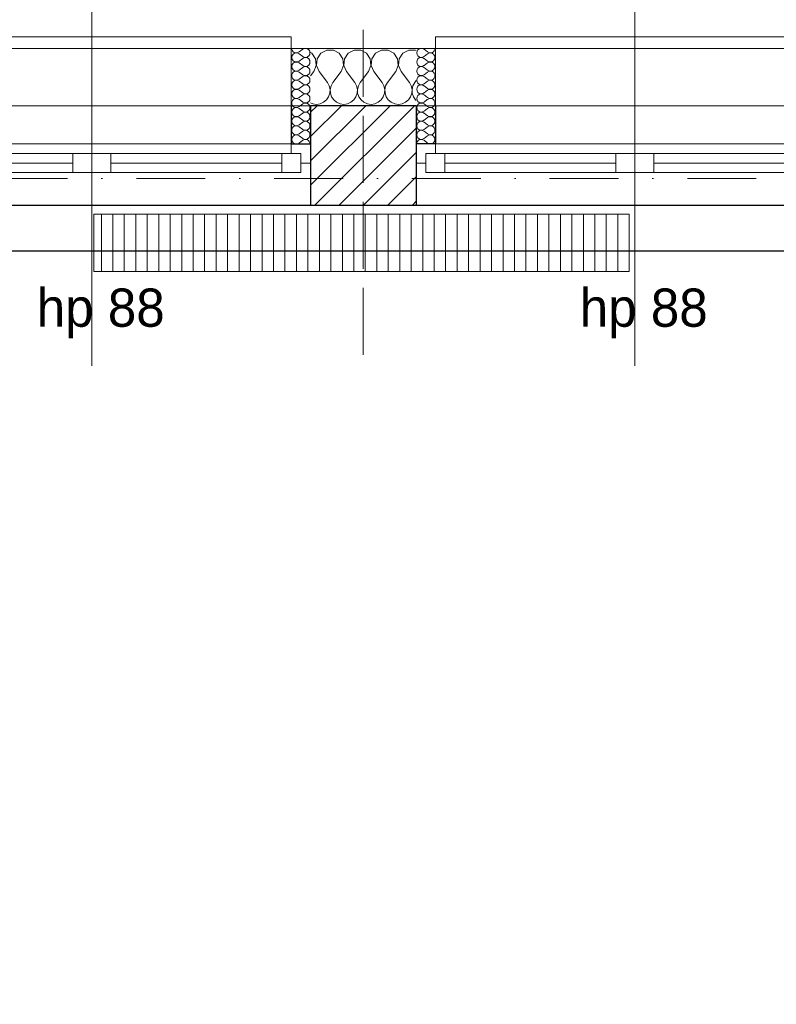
# Model space of a CAD drawing. Header units: millimetres. Extents: x 172139 to 266886, y 89395 to 138225.
# Tile 49 of 94: x 209653 to 211631, y 119176 to 121751. Entities that reach past the tile are written whole.
import ezdxf
from ezdxf.enums import TextEntityAlignment as Align

# ---------------------------------------------------------------- set-up
doc = ezdxf.new("R2010")
doc.units = ezdxf.units.MM
doc.header["$MEASUREMENT"] = 0
doc.linetypes.add('Krawędzie ukryte', pattern=[225, 175, -50])
doc.linetypes.add('Kropki i Kreski', pattern=[360, 180, -90, 0, -90])
for name, color, linetype in [('Konstrukcja - Siatki mod', 7, 'Continuous'), ('KR_INW', 7, 'Continuous'), ('NAPIS_SODON', 7, 'Continuous'), ('Okna ArchiCADa', 7, 'Continuous'), ('Znaczniki okien ArchiCADa', 7, 'Continuous')]:
    doc.layers.add(name, color=color, linetype=linetype)
for name, color, linetype, lineweight, true_color in [('Konstrukcja - Siatki mod_Nr_pióra__48', 7, 'Continuous', 15, 0xa80f02), ('KR_INW_Nr_pióra__102', 7, 'Continuous', 5, 0xcccccc), ('Okna ArchiCADa_Nr_pióra__61', 7, 'Continuous', 13, 0x6a6a6a), ('Okna ArchiCADa_Nr_pióra__64', 7, 'Continuous', 13, 0x41c341), ('PRZBUDOWA_W_KAN_OPIS_Nr_pióra__24', 7, 'Continuous', 15, 0x029e21), ('W_KAN_GRZEJNIKI_Nr_pióra__24', 7, 'Continuous', 15, 0x029e21), ('W_KAN_GRZEJNIKI_Nr_pióra__4', 7, 'Continuous', 13, 0x029e21), ('Znaczniki okien ArchiCADa_Nr_pióra__20', 7, 'Continuous', 13, 0xb00000), ('Znaczniki okien ArchiCADa_Nr_pióra__44', 7, 'Continuous', 13, 0x029e21)]:
    doc.layers.add(name, color=color, linetype=linetype, lineweight=lineweight, true_color=true_color)
for name, color, linetype, lineweight in [('KR_INW_Nr_pióra__101', 252, 'Continuous', 5), ('KR_INW_Nr_pióra__27', 7, 'Continuous', 25), ('KR_INW_Nr_pióra__47', 7, 'Continuous', 15), ('NAPIS_SODON_Nr_pióra__1', 7, 'Continuous', 13), ('NAPIS_SODON_Nr_pióra__121', 255, 'Continuous', 0), ('Okna ArchiCADa_Nr_pióra__27', 7, 'Continuous', 25), ('STREFA_NOWE_POM_Nr_pióra__121', 255, 'Continuous', 0), ('Znaczniki okien ArchiCADa_Nr_pióra__7', 7, 'Continuous', 13)]:
    doc.layers.add(name, color=color, linetype=linetype, lineweight=lineweight)
doc.styles.add('GENERATED_STYLE_1', font='txt')

# ---------------------------------------------------------------- blocks, each defined once
blk = doc.blocks.new('Strop_1', base_point=(179225, 121523.3))
at = {"layer": 'NAPIS_SODON_Nr_pióra__1', "linetype": 'Continuous', "flags": 128}
blk.add_lwpolyline([(179225, 121523.3), (179225.9, 107003.8), (250898.3, 107008.3), (250897.4, 121527.8)], close=True, dxfattribs=at)
blk = doc.blocks.new('Strop_2', base_point=(188316, 115154.1))
at = {"layer": 'NAPIS_SODON_Nr_pióra__121', "linetype": 'Continuous', "flags": 128}
blk.add_lwpolyline([(188316, 115154.1), (204667.3, 115154.1), (205241.5, 115154.1), (205242.2, 115154.1), (205242.2, 115394.1), (205241.5, 115154.1), (205174.5, 117823.2), (205315.4, 117824.8), (205315.4, 121145.6), (224463.2, 121145.6)], dxfattribs=at)
blk = doc.blocks.new('*X108')
at = {"layer": 'KR_INW_Nr_pióra__102', "linetype": 'Continuous'}
for p, q in [((210455.6, 121670.9), (210440.3, 121662.7)), ((210473, 121670.9), (210455.6, 121670.9)), ((210488.3, 121662.7), (210473, 121670.9)), ((210527, 121670.9), (210511.7, 121662.7)), ((210544.4, 121670.9), (210527, 121670.9)), ((210559.7, 121662.7), (210544.4, 121670.9)), ((210598.4, 121670.9), (210583.1, 121662.7)), ((210615.8, 121670.9), (210598.4, 121670.9)), ((210631.2, 121662.7), (210615.8, 121670.9)), ((210669.9, 121670.9), (210654.5, 121662.7)), ((210687.3, 121670.9), (210669.9, 121670.9)), ((210689.5, 121669.7), (210687.3, 121670.9)), ((210416.9, 121662.7), (210412.9, 121664.9)), ((210426.5, 121648.2), (210416.9, 121662.7)), ((210428.2, 121630.9), (210426.5, 121648.2)), ((210430.6, 121648.2), (210429, 121630.9)), ((210440.3, 121662.7), (210430.6, 121648.2)), ((210497.9, 121648.2), (210488.3, 121662.7)), ((210499.6, 121630.9), (210497.9, 121648.2)), ((210502.1, 121648.2), (210500.4, 121630.9)), ((210511.7, 121662.7), (210502.1, 121648.2)), ((210569.4, 121648.2), (210559.7, 121662.7)), ((210571, 121630.9), (210569.4, 121648.2)), ((210573.5, 121648.2), (210571.8, 121630.9)), ((210583.1, 121662.7), (210573.5, 121648.2)), ((210640.8, 121648.2), (210631.2, 121662.7)), ((210642.4, 121630.9), (210640.8, 121648.2)), ((210644.9, 121648.2), (210643.3, 121630.9)), ((210654.5, 121662.7), (210644.9, 121648.2)), ((210421.4, 121614.9), (210428.2, 121630.9)), ((210429, 121630.9), (210435.7, 121614.9)), ((210492.9, 121614.9), (210499.6, 121630.9)), ((210500.4, 121630.9), (210507.1, 121614.9)), ((210564.3, 121614.9), (210571, 121630.9)), ((210571.8, 121630.9), (210578.6, 121614.9)), ((210635.7, 121614.9), (210642.4, 121630.9)), ((210643.3, 121630.9), (210650, 121614.9)), ((210421.4, 121614.9), (210412.9, 121603.5)), ((210435.7, 121614.9), (210457.1, 121586.3)), ((210492.9, 121614.9), (210471.4, 121586.3)), ((210507.1, 121614.9), (210528.6, 121586.3)), ((210564.3, 121614.9), (210542.9, 121586.3)), ((210578.6, 121614.9), (210600, 121586.3)), ((210635.7, 121614.9), (210614.3, 121586.3)), ((210650, 121614.9), (210671.4, 121586.3)), ((210461.9, 121577.7), (210457.1, 121586.3)), ((210464.1, 121568.1), (210461.9, 121577.7)), ((210463.7, 121558.2), (210464.1, 121568.1)), ((210466.7, 121577.7), (210464.4, 121568.1)), ((210464.4, 121568.1), (210464.9, 121558.2)), ((210471.4, 121586.3), (210466.7, 121577.7)), ((210533.3, 121577.7), (210528.6, 121586.3)), ((210535.6, 121568.1), (210533.3, 121577.7)), ((210535.1, 121558.2), (210535.6, 121568.1)), ((210538.1, 121577.7), (210535.9, 121568.1)), ((210535.9, 121568.1), (210536.3, 121558.2)), ((210542.9, 121586.3), (210538.1, 121577.7)), ((210604.8, 121577.7), (210600, 121586.3)), ((210607, 121568.1), (210604.8, 121577.7)), ((210606.5, 121558.2), (210607, 121568.1)), ((210609.5, 121577.7), (210607.3, 121568.1)), ((210607.3, 121568.1), (210607.8, 121558.2)), ((210614.3, 121586.3), (210609.5, 121577.7)), ((210676.2, 121577.7), (210671.4, 121586.3)), ((210678.4, 121568.1), (210676.2, 121577.7)), ((210677.9, 121558.2), (210678.4, 121568.1)), ((210680.9, 121577.7), (210678.7, 121568.1)), ((210678.7, 121568.1), (210679.2, 121558.2)), ((210685.7, 121586.3), (210680.9, 121577.7)), ((210689.5, 121591.4), (210685.7, 121586.3)), ((210454.9, 121540.8), (210460.5, 121548.9)), ((210460.5, 121548.9), (210463.7, 121558.2)), ((210464.9, 121558.2), (210468.1, 121548.9)), ((210468.1, 121548.9), (210473.6, 121540.8)), ((210526.4, 121540.8), (210531.9, 121548.9)), ((210531.9, 121548.9), (210535.1, 121558.2)), ((210536.3, 121558.2), (210539.5, 121548.9)), ((210539.5, 121548.9), (210545.1, 121540.8)), ((210597.8, 121540.8), (210603.4, 121548.9)), ((210603.4, 121548.9), (210606.5, 121558.2)), ((210607.8, 121558.2), (210610.9, 121548.9)), ((210610.9, 121548.9), (210616.5, 121540.8)), ((210669.2, 121540.8), (210674.8, 121548.9)), ((210674.8, 121548.9), (210677.9, 121558.2)), ((210679.2, 121558.2), (210682.3, 121548.9)), ((210682.3, 121548.9), (210687.9, 121540.8)), ((210412.9, 121533.1), (210418.8, 121530.5)), ((210418.8, 121530.5), (210428.6, 121529.2)), ((210428.6, 121529.2), (210438.3, 121530.5)), ((210438.3, 121530.5), (210447.3, 121534.5)), ((210447.3, 121534.5), (210454.9, 121540.8)), ((210473.6, 121540.8), (210481.2, 121534.5)), ((210481.2, 121534.5), (210490.2, 121530.5)), ((210490.2, 121530.5), (210500, 121529.2)), ((210500, 121529.2), (210509.8, 121530.5)), ((210509.8, 121530.5), (210518.8, 121534.5)), ((210518.8, 121534.5), (210526.4, 121540.8)), ((210545.1, 121540.8), (210552.7, 121534.5)), ((210552.7, 121534.5), (210561.7, 121530.5)), ((210561.7, 121530.5), (210571.4, 121529.2)), ((210571.4, 121529.2), (210581.2, 121530.5)), ((210581.2, 121530.5), (210590.2, 121534.5)), ((210590.2, 121534.5), (210597.8, 121540.8)), ((210616.5, 121540.8), (210624.1, 121534.5)), ((210624.1, 121534.5), (210633.1, 121530.5)), ((210633.1, 121530.5), (210642.9, 121529.2)), ((210642.9, 121529.2), (210652.6, 121530.5)), ((210652.6, 121530.5), (210661.6, 121534.5)), ((210661.6, 121534.5), (210669.2, 121540.8)), ((210687.9, 121540.8), (210689.5, 121539.5))]:
    blk.add_line(p, q, dxfattribs=at)
blk = doc.blocks.new('*X128')
at = {"layer": 'KR_INW_Nr_pióra__102', "linetype": 'Continuous'}
for p, q in [((210709.8, 121673.2), (210719.3, 121666.1)), ((210709.8, 121654.2), (210719.3, 121661.3)), ((210709.8, 121649.4), (210719.3, 121642.3)), ((210709.8, 121630.4), (210719.3, 121637.5)), ((210709.8, 121625.6), (210719.3, 121618.5)), ((210709.8, 121606.5), (210719.3, 121613.7)), ((210709.8, 121601.8), (210719.3, 121594.6)), ((210709.8, 121582.7), (210719.3, 121589.9)), ((210709.8, 121578), (210719.3, 121570.8)), ((210709.8, 121558.9), (210719.3, 121566.1)), ((210709.8, 121554.2), (210719.3, 121547)), ((210709.8, 121535.1), (210719.3, 121542.3)), ((210709.8, 121530.4), (210719.3, 121523.2)), ((210709.8, 121511.3), (210719.3, 121518.5)), ((210709.8, 121506.5), (210719.3, 121499.4)), ((210709.8, 121487.5), (210719.3, 121494.6)), ((210709.8, 121482.7), (210719.3, 121475.6)), ((210709.8, 121463.7), (210719.3, 121470.8)), ((210709.8, 121458.9), (210719.3, 121451.8)), ((210709.8, 121439.9), (210719.3, 121447)), ((210709.8, 121435.1), (210719.3, 121428))]:
    blk.add_line(p, q, dxfattribs=at)
for centre, start, end in [((210702.6, 121663.7), 53.1301, 306.8699), ((210726.4, 121675.6), 233.1301, 0), ((210702.6, 121639.9), 53.1301, 306.8699), ((210726.4, 121651.8), 0, 126.8699), ((210726.4, 121651.8), 233.1301, 0), ((210702.6, 121616.1), 53.1301, 306.8699), ((210726.4, 121628), 0, 126.8699), ((210726.4, 121628), 233.1301, 0), ((210702.6, 121592.3), 53.1301, 306.8699), ((210726.4, 121604.2), 0, 126.8699), ((210726.4, 121604.2), 233.1301, 0), ((210702.6, 121568.5), 53.1301, 306.8699), ((210726.4, 121580.4), 0, 126.8699), ((210726.4, 121580.4), 233.1301, 0), ((210726.4, 121556.5), 0, 126.8699), ((210702.6, 121544.6), 53.1301, 306.8699), ((210726.4, 121556.5), 233.1301, 0), ((210726.4, 121532.7), 0, 126.8699), ((210702.6, 121520.8), 53.1301, 306.8699), ((210726.4, 121532.7), 233.1301, 0), ((210726.4, 121508.9), 0, 126.8699), ((210702.6, 121497), 53.1301, 306.8699), ((210726.4, 121508.9), 233.1301, 0), ((210726.4, 121485.1), 0, 126.8699), ((210702.6, 121473.2), 53.1301, 306.8699), ((210726.4, 121485.1), 233.1301, 0), ((210726.4, 121461.3), 0, 126.8699), ((210702.6, 121449.4), 53.1301, 306.8699), ((210726.4, 121461.3), 233.1301, 0), ((210726.4, 121437.5), 0, 126.8699), ((210702.6, 121425.6), 53.1301, 180), ((210726.4, 121437.5), 233.1301, 0)]:
    blk.add_arc(centre, 11.9, start, end, dxfattribs=at)
blk = doc.blocks.new('*X131')
at = {"layer": 'KR_INW_Nr_pióra__102', "linetype": 'Continuous'}
for p, q in [((210392.7, 121673.2), (210383.1, 121666.1)), ((210392.7, 121654.2), (210383.1, 121661.3)), ((210392.7, 121649.4), (210383.1, 121642.3)), ((210392.7, 121630.4), (210383.1, 121637.5)), ((210392.7, 121625.6), (210383.1, 121618.5)), ((210392.7, 121606.5), (210383.1, 121613.7)), ((210392.7, 121601.8), (210383.1, 121594.6)), ((210392.7, 121582.7), (210383.1, 121589.9)), ((210392.7, 121578), (210383.1, 121570.8)), ((210392.7, 121558.9), (210383.1, 121566.1)), ((210392.7, 121554.2), (210383.1, 121547)), ((210392.7, 121535.1), (210383.1, 121542.3)), ((210392.7, 121530.4), (210383.1, 121523.2)), ((210392.7, 121511.3), (210383.1, 121518.5)), ((210392.7, 121506.5), (210383.1, 121499.4)), ((210392.7, 121487.5), (210383.1, 121494.6)), ((210392.7, 121482.7), (210383.1, 121475.6)), ((210392.7, 121463.7), (210383.1, 121470.8)), ((210392.7, 121458.9), (210383.1, 121451.8)), ((210392.7, 121439.9), (210383.1, 121447)), ((210392.7, 121435.1), (210383.1, 121428))]:
    blk.add_line(p, q, dxfattribs=at)
for centre, start, end in [((210376, 121675.6), 180, 306.8699), ((210399.8, 121663.7), 233.1301, 126.8699), ((210376, 121651.8), 53.1301, 180), ((210376, 121651.8), 180, 306.8699), ((210399.8, 121639.9), 233.1301, 126.8699), ((210376, 121628), 53.1301, 180), ((210376, 121628), 180, 306.8699), ((210399.8, 121616.1), 233.1301, 126.8699), ((210376, 121604.2), 53.1301, 180), ((210376, 121604.2), 180, 306.8699), ((210399.8, 121592.3), 233.1301, 126.8699), ((210376, 121580.4), 53.1301, 180), ((210376, 121580.4), 180, 306.8699), ((210376, 121556.5), 53.1301, 180), ((210399.8, 121568.5), 233.1301, 126.8699), ((210376, 121556.5), 180, 306.8699), ((210376, 121532.7), 53.1301, 180), ((210399.8, 121544.6), 233.1301, 126.8699), ((210376, 121532.7), 180, 306.8699), ((210376, 121508.9), 53.1301, 180), ((210399.8, 121520.8), 233.1301, 126.8699), ((210376, 121508.9), 180, 306.8699), ((210376, 121485.1), 53.1301, 180), ((210399.8, 121497), 233.1301, 126.8699), ((210376, 121485.1), 180, 306.8699), ((210376, 121461.3), 53.1301, 180), ((210399.8, 121473.2), 233.1301, 126.8699), ((210376, 121461.3), 180, 306.8699), ((210376, 121437.5), 53.1301, 180), ((210399.8, 121449.4), 233.1301, 126.8699), ((210376, 121437.5), 180, 306.8699), ((210399.8, 121425.6), 0, 126.8699)]:
    blk.add_arc(centre, 11.9, start, end, dxfattribs=at)
blk = doc.blocks.new('Okno dwuskrzydłowe 19_3')
at = {"layer": 'Okna ArchiCADa_Nr_pióra__64', "linetype": 'Continuous'}
for p, q in [((-571.3, 230), (571.3, 230)), ((-571.3, 0), (-546.3, 0)), ((-571.3, -50), (-571.3, 0)), ((-546.3, 25), (-496.3, 25)), ((-546.3, -25), (-546.3, 25)), ((-546.3, 0), (-546.3, -25)), ((-496.3, 25), (-50, 25)), ((-496.3, 25), (-496.3, -25)), ((-496.3, 25), (-50, 25)), ((-496.3, 0), (-50, 0)), ((-50, -25), (-50, 25)), ((-50, 25), (0, 25)), ((0, 25), (0, -25)), ((0, 25), (50, 25)), ((0, -25), (0, 25)), ((50, 25), (496.3, 25)), ((50, 25), (50, -25)), ((50, 25), (496.3, 25)), ((50, 0), (496.3, 0)), ((496.3, -25), (496.3, 25)), ((496.3, 25), (546.3, 25)), ((546.3, 25), (546.3, -25)), ((546.3, -25), (546.3, 0)), ((546.3, 0), (571.3, 0)), ((571.3, -50), (571.3, 0)), ((-546.3, -25), (-521.3, -25)), ((-496.3, -25), (-546.3, -25)), ((-521.3, -25), (-521.3, -50)), ((-50, -25), (-496.3, -25)), ((0, -25), (-50, -25)), ((50, -25), (0, -25)), ((496.3, -25), (50, -25)), ((546.3, -25), (496.3, -25)), ((521.3, -50), (521.3, -25)), ((521.3, -25), (546.3, -25)), ((-521.3, -50), (-571.3, -50)), ((-521.3, -50), (-571.3, -50)), ((0, -50), (-521.3, -50)), ((521.3, -50), (0, -50)), ((571.3, -50), (521.3, -50)), ((521.3, -50), (571.3, -50)), ((-521.3, -300), (521.3, -300)), ((-521.3, -300), (-521.3, -330)), ((521.3, -330), (521.3, -300)), ((-521.3, -330), (521.3, -330))]:
    blk.add_line(p, q, dxfattribs=at)
blk = doc.blocks.new('Znacznik O 19')
at = {"layer": 'Znaczniki okien ArchiCADa_Nr_pióra__20', "linetype": 'Continuous'}
blk.add_line((0, 350), (0, -830), dxfattribs=at)
at = {"layer": 'Znaczniki okien ArchiCADa_Nr_pióra__44', "linetype": 'Continuous'}
for start, end in [(0, 180), (180, 0)]:
    blk.add_arc((0, 500), 150, start, end, dxfattribs=at)
at = {"layer": 'Znaczniki okien ArchiCADa_Nr_pióra__7', "style": 'GENERATED_STYLE_1'}
for tag, p in [('AC_MarkerText_2', (-17.6, 138.6)), ('AC_MarkerText_3', (182.4, 138.7))]:
    blk.add_attdef(tag, text='', height=100, rotation=90, dxfattribs=at).set_placement(p, align=Align.BOTTOM_LEFT)
for tag, p in [('AC_WIDO_ID', (-109.2, 448.3)), ('AC_MarkerText_4', (-144, -758))]:
    blk.add_attdef(tag, text='', height=100, dxfattribs=at).set_placement(p, align=Align.BOTTOM_LEFT)
blk = doc.blocks.new('Okno dwuskrzydłowe 19_4')
at = {"layer": 'Okna ArchiCADa_Nr_pióra__64', "linetype": 'Continuous'}
for p, q in [((-571.6, 230), (571.6, 230)), ((-571.6, 0), (-546.6, 0)), ((-571.6, -50), (-571.6, 0)), ((-546.6, 25), (-496.6, 25)), ((-546.6, -25), (-546.6, 25)), ((-546.6, 0), (-546.6, -25)), ((-496.6, 25), (-50, 25)), ((-496.6, 25), (-496.6, -25)), ((-496.6, 25), (-50, 25)), ((-496.6, 0), (-50, 0)), ((-50, -25), (-50, 25)), ((-50, 25), (0, 25)), ((0, 25), (0, -25)), ((0, 25), (50, 25)), ((0, -25), (0, 25)), ((50, 25), (496.6, 25)), ((50, 25), (50, -25)), ((50, 25), (496.6, 25)), ((50, 0), (496.6, 0)), ((496.6, -25), (496.6, 25)), ((496.6, 25), (546.6, 25)), ((546.6, 25), (546.6, -25)), ((546.6, -25), (546.6, 0)), ((546.6, 0), (571.6, 0)), ((571.6, -50), (571.6, 0)), ((-546.6, -25), (-521.6, -25)), ((-496.6, -25), (-546.6, -25)), ((-521.6, -25), (-521.6, -50)), ((-50, -25), (-496.6, -25)), ((0, -25), (-50, -25)), ((50, -25), (0, -25)), ((496.6, -25), (50, -25)), ((546.6, -25), (496.6, -25)), ((521.6, -50), (521.6, -25)), ((521.6, -25), (546.6, -25)), ((-521.6, -50), (-571.6, -50)), ((-521.6, -50), (-571.6, -50)), ((0, -50), (-521.6, -50)), ((521.6, -50), (0, -50)), ((571.6, -50), (521.6, -50)), ((521.6, -50), (571.6, -50)), ((-521.6, -300), (521.6, -300)), ((-521.6, -300), (-521.6, -330)), ((521.6, -330), (521.6, -300)), ((-521.6, -330), (521.6, -330))]:
    blk.add_line(p, q, dxfattribs=at)
blk = doc.blocks.new('Wnęka sklepiona płasko 19_4')
at = {"layer": 'Okna ArchiCADa_Nr_pióra__27', "linetype": 'Continuous'}
for p, q in [((-1281.3, 250), (-1281.3, 130)), ((1281.3, 250), (-1281.3, 250)), ((1281.3, 130), (1281.3, 250)), ((-1281.3, 130), (1281.3, 130))]:
    blk.add_line(p, q, dxfattribs=at)
at = {"layer": 'Okna ArchiCADa_Nr_pióra__61', "linetype": 'Continuous'}
blk.add_line((-1281.3, 250), (1281.3, 250), dxfattribs=at)
blk = doc.blocks.new('Ściana_1', base_point=(179075.1, 121675.6))
at = {"layer": 'KR_INW_Nr_pióra__101', "linetype": 'Continuous'}
h = blk.add_hatch(dxfattribs=at)
h.set_pattern_fill('Cegła_licówka', color=256, style=0, pattern_type=2)
h.set_pattern_definition([(45, (0, 0), (-31.819804, 31.819804), [])])
h.paths.add_polyline_path([(210412.9, 121375.6), (210412.9, 121265.6), (210689.5, 121265.6), (210689.5, 121375.6), (210689.5, 121425.6), (210689.5, 121525.6), (210412.9, 121525.6), (210412.9, 121425.6)])
at = {"layer": 'KR_INW_Nr_pióra__27', "linetype": 'Continuous'}
for p, q in [((210362.9, 121525.6), (210362.9, 121425.6)), ((210689.5, 121525.6), (210412.9, 121525.6)), ((210412.9, 121525.6), (210412.9, 121425.6)), ((210689.5, 121525.6), (210689.5, 121425.6)), ((210739.5, 121525.6), (210739.5, 121425.6)), ((210362.9, 121425.6), (210412.9, 121425.6)), ((210412.9, 121425.6), (210412.9, 121375.6)), ((210739.5, 121425.6), (210689.5, 121425.6)), ((210689.5, 121425.6), (210689.5, 121375.6)), ((210412.9, 121375.6), (210412.9, 121265.6)), ((210689.5, 121375.6), (210689.5, 121265.6)), ((210412.9, 121265.6), (210689.5, 121265.6))]:
    blk.add_line(p, q, dxfattribs=at)
at = {"layer": 'KR_INW_Nr_pióra__47', "linetype": 'Continuous'}
for p, q in [((210412.9, 121675.6), (210362.9, 121675.6)), ((210362.9, 121425.6), (210362.9, 121675.6)), ((210362.9, 121675.6), (210362.9, 121525.6)), ((210689.5, 121675.6), (210739.5, 121675.6)), ((210739.5, 121425.6), (210739.5, 121675.6)), ((210739.5, 121675.6), (210739.5, 121525.6)), ((210412.9, 121425.6), (210362.9, 121425.6)), ((210689.5, 121425.6), (210739.5, 121425.6))]:
    blk.add_line(p, q, dxfattribs=at)
at = {"layer": 'KR_INW_Nr_pióra__47', "linetype": 'Continuous', "flags": 128}
blk.add_lwpolyline([(210689.5, 121675.6), (210412.9, 121675.6)], dxfattribs=at)
at = {"layer": 'KR_INW'}
for name in ['*X131', '*X108', '*X128']:
    blk.add_blockref(name, (0, 0), dxfattribs=at)
at = {"layer": 'Okna ArchiCADa', "color": 251, "linetype": 'Continuous', "lineweight": 13, "true_color": 0x6a6a6a, "xscale": -1, "zscale": 1000, "rotation": 180}
blk.add_blockref('Wnęka sklepiona płasko 19_4', (210550.9, 121395.6), dxfattribs=at)
at = {"layer": 'Okna ArchiCADa_Nr_pióra__64', "linetype": 'Continuous', "xscale": -1, "zscale": 1000, "rotation": 180}
for name, p in [('Okno dwuskrzydłowe 19_4', (209841.3, 121375.6)), ('Okno dwuskrzydłowe 19_3', (211260.8, 121375.6))]:
    blk.add_blockref(name, p, dxfattribs=at)
at = {"layer": 'Znaczniki okien ArchiCADa', "color": 14, "lineweight": 13, "true_color": 0xb00000}
ref = blk.add_blockref('Znacznik O 19', (209841.3, 121675.6), dxfattribs=at)
ref.add_attrib('AC_MarkerText_2', '114', dxfattribs={"layer": 'Znaczniki okien ArchiCADa_Nr_pióra__7', "color": 7, "height": 100, "rotation": 90, "style": 'GENERATED_STYLE_1'}).set_placement((209823.6, 121816), align=Align.BOTTOM_LEFT)
ref.add_attrib('AC_MarkerText_3', '150', dxfattribs={"layer": 'Znaczniki okien ArchiCADa_Nr_pióra__7', "color": 7, "height": 100, "rotation": 90, "style": 'GENERATED_STYLE_1'}).set_placement((210023.6, 121814.3), align=Align.BOTTOM_LEFT)
ref.add_attrib('AC_MarkerText_4', 'hp 88', dxfattribs={"layer": 'Znaczniki okien ArchiCADa_Nr_pióra__7', "color": 7, "height": 100, "style": 'GENERATED_STYLE_1'}).set_placement((209697.3, 120917.6), align=Align.BOTTOM_LEFT)
ref.add_attrib('AC_WIDO_ID', 'On1', dxfattribs={"layer": 'Znaczniki okien ArchiCADa_Nr_pióra__7', "color": 7, "height": 100, "style": 'GENERATED_STYLE_1'}).set_placement((209732.1, 122123.9), align=Align.BOTTOM_LEFT)
ref = blk.add_blockref('Znacznik O 19', (211260.8, 121675.6), dxfattribs=at)
ref.add_attrib('AC_MarkerText_2', '114', dxfattribs={"layer": 'Znaczniki okien ArchiCADa_Nr_pióra__7', "color": 7, "height": 100, "rotation": 90, "style": 'GENERATED_STYLE_1'}).set_placement((211243.2, 121816), align=Align.BOTTOM_LEFT)
ref.add_attrib('AC_MarkerText_3', '150', dxfattribs={"layer": 'Znaczniki okien ArchiCADa_Nr_pióra__7', "color": 7, "height": 100, "rotation": 90, "style": 'GENERATED_STYLE_1'}).set_placement((211443.2, 121814.3), align=Align.BOTTOM_LEFT)
ref.add_attrib('AC_MarkerText_4', 'hp 88', dxfattribs={"layer": 'Znaczniki okien ArchiCADa_Nr_pióra__7', "color": 7, "height": 100, "style": 'GENERATED_STYLE_1'}).set_placement((211116.8, 120917.6), align=Align.BOTTOM_LEFT)
ref.add_attrib('AC_WIDO_ID', 'On1', dxfattribs={"layer": 'Znaczniki okien ArchiCADa_Nr_pióra__7', "color": 7, "height": 100, "style": 'GENERATED_STYLE_1'}).set_placement((211151.7, 122123.9), align=Align.BOTTOM_LEFT)
blk = doc.blocks.new('Standardowy znacznik siatki_10')
at = {"layer": 'Konstrukcja - Siatki mod_Nr_pióra__48', "linetype": 'Kropki i Kreski'}
blk.add_line((1000, 0), (72912, 0), dxfattribs=at)

msp = doc.modelspace()

# ---------------------------------------------------------------- hatches: boundary and pattern name
at = {"layer": 'W_KAN_GRZEJNIKI_Nr_pióra__4', "linetype": 'Continuous'}
h = msp.add_hatch(dxfattribs=at)
h.set_pattern_fill('Sklejka', color=256, style=0, pattern_type=2)
h.set_pattern_definition([(270, (211246.265, 121241.735), (30, 0), [])])
h.paths.add_polyline_path([(209846.3, 121091.7), (209846.3, 121241.7), (211246.3, 121241.7), (211246.3, 121091.7)])

# ---------------------------------------------------------------- linework, layer by layer
at = {"layer": 'PRZBUDOWA_W_KAN_OPIS_Nr_pióra__24', "linetype": 'Krawędzie ukryte'}
msp.add_line((210550.9, 120874.2), (210550.9, 123670.3), dxfattribs=at)
at = {"layer": 'STREFA_NOWE_POM_Nr_pióra__121', "linetype": 'Continuous', "flags": 128}
msp.add_lwpolyline([(207849, 121145.6), (207797.8, 116236.5), (208691.7, 116252), (208697.2, 115577.1), (209091.2, 115577.1), (209976.4, 115577.1), (211746.9, 115577.1), (211743.7, 115852.7), (212106.6, 115831.2), (212196.5, 115829), (212196.5, 121145.6), (209091.2, 121145.6), (208837, 121145.6)], close=True, dxfattribs=at)
at = {"layer": 'W_KAN_GRZEJNIKI_Nr_pióra__24', "linetype": 'Continuous', "flags": 128}
msp.add_lwpolyline([(209846.3, 121091.7), (209846.3, 121241.7), (211246.3, 121241.7), (211246.3, 121091.7)], close=True, dxfattribs=at)

# ---------------------------------------------------------------- block references
at = {"layer": 'Konstrukcja - Siatki mod', "color": 8, "linetype": 'Continuous', "lineweight": 13, "zscale": 1000}
msp.add_blockref('Standardowy znacznik siatki_10', (177989.3, 121335.6), dxfattribs=at)
at = {"layer": 'KR_INW'}
msp.add_blockref('Ściana_1', (179075.1, 121675.6), dxfattribs=at)
at = {"layer": 'NAPIS_SODON', "linetype": 'Continuous'}
msp.add_blockref('Strop_1', (179225, 121523.3), dxfattribs=at)
at = {"layer": 'NAPIS_SODON', "color": 255, "linetype": 'Continuous', "lineweight": 0}
msp.add_blockref('Strop_2', (188316, 115154.1), dxfattribs=at)

doc.saveas('drawing.dxf')
